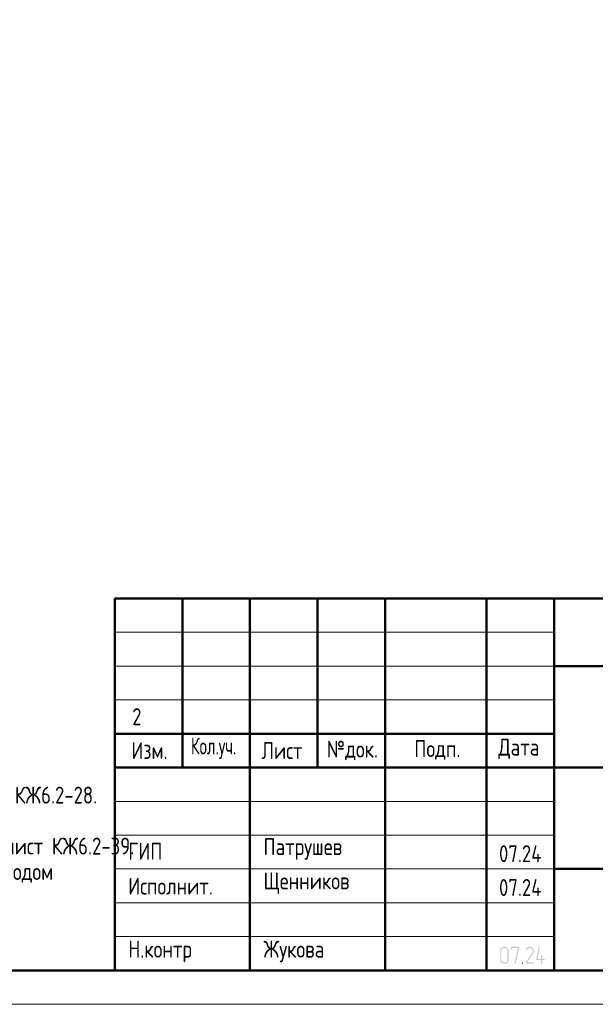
# Model space of a CAD drawing. Header units: millimetres. Extents: x 0 to 43617, y 0 to 29700.
# Tile 8 of 14: x 21595 to 30107, y 0 to 14553. Entities that reach past the tile are written whole.
import ezdxf

# ---------------------------------------------------------------- set-up
doc = ezdxf.new("R2010")
doc.units = ezdxf.units.MM
doc.layers.add('Standard', color=7, linetype='Continuous', lineweight=25)
doc.styles.add('GOST 2.304-81', font='txt')

msp = doc.modelspace()

# ---------------------------------------------------------------- hatches: boundary and pattern name
at = {"layer": 'Standard', "linetype": 'Continuous', "lineweight": 25, "transparency": 33554687}
h = msp.add_hatch(color=7, dxfattribs=at)
h.paths.add_polyline_path([(28825, 655), (28825, 652), (28825, 649), (28825, 647), (28824, 644), (28824, 641), (28823, 639), (28822, 637), (28821, 634), (28820, 632), (28819, 630), (28818, 627), (28816, 625), (28815, 623), (28813, 621), (28812, 619), (28810, 617), (28808, 615), (28806, 613), (28804, 612), (28801, 610), (28799, 609), (28797, 607), (28795, 606), (28792, 605), (28790, 604), (28788, 603), (28785, 603), (28782, 602), (28780, 602), (28777, 602), (28775, 601), (28772, 601), (28754, 601), (28751, 601), (28749, 602), (28746, 602), (28744, 602), (28742, 603), (28739, 603), (28737, 604), (28735, 605), (28732, 606), (28730, 607), (28728, 609), (28726, 610), (28723, 611), (28721, 613), (28719, 615), (28717, 617), (28715, 619), (28713, 621), (28711, 623), (28710, 625), (28708, 627), (28707, 629), (28706, 632), (28705, 634), (28704, 636), (28703, 639), (28702, 641), (28702, 644), (28701, 646), (28701, 649), (28701, 652), (28701, 655), (28701, 797), (28701, 799), (28701, 802), (28701, 804), (28702, 807), (28702, 809), (28703, 812), (28704, 814), (28705, 817), (28706, 819), (28707, 821), (28708, 823), (28709, 826), (28711, 828), (28713, 830), (28714, 832), (28716, 834), (28718, 836), (28720, 838), (28722, 839), (28724, 841), (28727, 842), (28729, 844), (28731, 845), (28733, 846), (28736, 847), (28738, 848), (28741, 848), (28743, 849), (28746, 849), (28749, 850), (28751, 850), (28754, 850), (28772, 850), (28775, 850), (28777, 850), (28780, 849), (28782, 849), (28785, 849), (28787, 848), (28790, 847), (28792, 846), (28794, 845), (28797, 844), (28799, 843), (28801, 841), (28803, 840), (28805, 838), (28807, 836), (28809, 834), (28811, 832), (28813, 830), (28815, 828), (28816, 826), (28818, 824), (28819, 822), (28820, 820), (28821, 817), (28822, 815), (28823, 812), (28824, 810), (28824, 807), (28825, 805), (28825, 802), (28825, 799), (28825, 797)], flags=16)
h.paths.add_polyline_path([(28808, 655), (28808, 797), (28808, 800), (28807, 804), (28806, 807), (28805, 810), (28804, 813), (28802, 816), (28800, 819), (28797, 822), (28794, 824), (28792, 826), (28789, 828), (28785, 830), (28782, 831), (28779, 832), (28775, 832), (28772, 832), (28754, 832), (28750, 832), (28747, 832), (28744, 831), (28740, 830), (28737, 828), (28734, 826), (28731, 824), (28729, 822), (28726, 819), (28724, 816), (28722, 814), (28721, 810), (28720, 807), (28719, 804), (28718, 800), (28718, 797), (28718, 655), (28718, 651), (28719, 648), (28720, 644), (28721, 641), (28723, 638), (28725, 635), (28727, 632), (28729, 630), (28732, 627), (28735, 625), (28738, 623), (28741, 622), (28744, 620), (28747, 620), (28751, 619), (28754, 619), (28772, 619), (28775, 619), (28779, 620), (28782, 620), (28785, 621), (28788, 623), (28791, 625), (28794, 627), (28797, 629), (28800, 632), (28802, 634), (28804, 637), (28805, 641), (28806, 644), (28807, 647), (28808, 651)])
for points in [[(28985, 839), (28932, 608), (28931, 607), (28931, 606), (28930, 605), (28928, 603), (28923, 601), (28921, 601), (28920, 602), (28918, 602), (28917, 603), (28916, 604), (28915, 605), (28915, 605), (28915, 606), (28914, 607), (28914, 608), (28914, 609), (28914, 610), (28914, 612), (28965, 832), (28878, 832), (28878, 815), (28878, 814), (28878, 813), (28878, 812), (28878, 811), (28877, 810), (28877, 809), (28876, 809), (28876, 808), (28875, 807), (28873, 806), (28871, 806), (28869, 806), (28869, 806), (28868, 806), (28868, 806), (28867, 806), (28866, 807), (28865, 807), (28864, 807), (28863, 808), (28863, 808), (28862, 809), (28862, 810), (28861, 811), (28861, 812), (28861, 813), (28861, 814), (28861, 815), (28861, 841), (28861, 842), (28861, 843), (28861, 844), (28861, 845), (28861, 846), (28862, 846), (28862, 847), (28863, 848), (28863, 848), (28864, 849), (28865, 849), (28866, 849), (28866, 850), (28867, 850), (28868, 850), (28870, 850), (28976, 850), (28978, 850), (28980, 849), (28982, 849), (28983, 848), (28984, 847), (28985, 845), (28985, 844), (28985, 842)], [(29189, 601), (29083, 601), (29081, 601), (29080, 602), (29078, 603), (29076, 604), (29075, 606), (29075, 607), (29074, 609), (29074, 611), (29074, 612), (29074, 613), (29075, 614), (29075, 615), (29173, 763), (29177, 770), (29179, 776), (29180, 779), (29181, 782), (29181, 786), (29181, 789), (29181, 791), (29181, 793), (29181, 795), (29180, 798), (29180, 800), (29179, 802), (29179, 804), (29178, 805), (29177, 807), (29176, 809), (29175, 811), (29173, 813), (29172, 814), (29170, 816), (29169, 818), (29167, 819), (29165, 821), (29163, 822), (29162, 823), (29160, 824), (29158, 826), (29156, 827), (29154, 828), (29152, 828), (29150, 829), (29147, 830), (29145, 831), (29143, 831), (29141, 831), (29139, 832), (29136, 832), (29134, 832), (29131, 832), (29128, 831), (29125, 831), (29122, 830), (29119, 829), (29117, 828), (29114, 827), (29111, 825), (29109, 823), (29106, 821), (29104, 819), (29102, 816), (29099, 813), (29098, 809), (29096, 806), (29094, 802), (29094, 800), (29093, 799), (29092, 798), (29091, 798), (29090, 797), (29089, 797), (29088, 796), (29086, 796), (29084, 796), (29083, 797), (29081, 797), (29080, 798), (29079, 799), (29078, 800), (29078, 800), (29078, 801), (29077, 802), (29077, 803), (29077, 804), (29077, 805), (29077, 808), (29078, 811), (29079, 813), (29080, 816), (29082, 818), (29083, 820), (29084, 823), (29085, 825), (29087, 827), (29088, 829), (29090, 831), (29092, 832), (29093, 834), (29095, 836), (29097, 837), (29099, 839), (29101, 840), (29104, 843), (29108, 844), (29112, 846), (29116, 848), (29120, 849), (29124, 849), (29129, 850), (29133, 850), (29136, 850), (29139, 850), (29143, 849), (29146, 849), (29149, 848), (29151, 848), (29154, 847), (29157, 846), (29160, 845), (29163, 843), (29166, 842), (29168, 840), (29171, 839), (29174, 837), (29176, 835), (29179, 833), (29181, 830), (29184, 828), (29186, 825), (29188, 823), (29190, 820), (29191, 818), (29193, 815), (29194, 812), (29196, 810), (29197, 807), (29198, 804), (29198, 801), (29199, 798), (29199, 795), (29200, 792), (29200, 789), (29200, 784), (29199, 780), (29198, 776), (29197, 772), (29196, 770), (29195, 767), (29195, 765), (29193, 763), (29192, 760), (29191, 758), (29189, 755), (29188, 753), (29099, 619), (29189, 619), (29191, 619), (29192, 618), (29194, 618), (29195, 616), (29196, 615), (29197, 613), (29198, 612), (29198, 610), (29198, 609), (29197, 607), (29197, 606), (29195, 604), (29195, 603), (29194, 603), (29194, 602), (29193, 602), (29192, 602), (29191, 601), (29190, 601)], [(29322, 672), (29349, 672), (29351, 672), (29352, 672), (29354, 671), (29355, 670), (29357, 668), (29357, 667), (29358, 665), (29358, 663), (29358, 662), (29358, 660), (29357, 659), (29356, 657), (29355, 657), (29355, 656), (29354, 656), (29353, 655), (29352, 655), (29351, 655), (29350, 655), (29349, 655), (29322, 655), (29322, 610), (29322, 609), (29322, 608), (29322, 607), (29322, 606), (29321, 605), (29321, 605), (29321, 604), (29320, 603), (29319, 602), (29317, 602), (29316, 601), (29314, 601), (29313, 601), (29312, 601), (29312, 601), (29311, 602), (29310, 602), (29309, 602), (29308, 603), (29307, 603), (29307, 604), (29306, 605), (29306, 605), (29305, 606), (29305, 607), (29305, 608), (29305, 609), (29305, 610), (29305, 655), (29243, 655), (29241, 655), (29239, 655), (29237, 656), (29236, 657), (29235, 658), (29234, 660), (29234, 661), (29234, 663), (29234, 665), (29269, 843), (29270, 845), (29270, 846), (29271, 847), (29272, 848), (29278, 850), (29280, 850), (29281, 849), (29283, 849), (29284, 848), (29285, 847), (29285, 846), (29286, 846), (29286, 845), (29287, 844), (29287, 843), (29287, 842), (29287, 841), (29287, 839), (29253, 672), (29305, 672), (29305, 717), (29305, 718), (29305, 720), (29306, 721), (29307, 723), (29308, 724), (29309, 724), (29310, 725), (29310, 725), (29311, 725), (29312, 726), (29313, 726), (29314, 726), (29315, 726), (29317, 725), (29318, 725), (29320, 723), (29320, 723), (29321, 722), (29321, 721), (29322, 721), (29322, 720), (29322, 719), (29322, 718), (29322, 717)], [(29029, 619), (29031, 619), (29033, 618), (29034, 618), (29035, 616), (29037, 615), (29037, 613), (29038, 612), (29038, 610), (29038, 609), (29038, 607), (29037, 606), (29036, 604), (29035, 603), (29035, 603), (29034, 602), (29033, 602), (29032, 602), (29031, 601), (29030, 601), (29029, 601), (29027, 601), (29026, 602), (29024, 603), (29023, 604), (29022, 605), (29021, 607), (29020, 608), (29020, 610), (29020, 611), (29021, 613), (29022, 614), (29023, 616), (29023, 616), (29024, 617), (29024, 618), (29025, 618), (29026, 619), (29027, 619), (29028, 619)]]:
    msp.add_hatch(color=7, dxfattribs=at).paths.add_polyline_path(points, flags=16)

# ---------------------------------------------------------------- linework, layer by layer
at = {"layer": 'Standard', "color": 7, "linetype": 'Continuous', "lineweight": 50, "transparency": 33554687}
for p, q in [((23000, 500), (23000, 6000)), ((23000, 6000), (41500, 6000)), ((24000, 3500), (24000, 6000)), ((25000, 500), (25000, 6000)), ((26000, 3500), (26000, 6000)), ((27000, 500), (27000, 6000)), ((28500, 500), (28500, 6000)), ((29500, 500), (29500, 6000)), ((29500, 5000), (41500, 5000)), ((23000, 4000), (29500, 4000)), ((23000, 4000), (29500, 4000)), ((23000, 3500), (29500, 3500)), ((23000, 3500), (29500, 3500)), ((29500, 3500), (41500, 3500)), ((29500, 2000), (41500, 2000))]:
    msp.add_line(p, q, dxfattribs=at)
at = {"layer": 'Standard', "color": 7, "linetype": 'Continuous', "lineweight": 13, "transparency": 33554687}
for p, q in [((23000, 5500), (29500, 5500)), ((23000, 5000), (29500, 5000)), ((23000, 4500), (29500, 4500)), ((23000, 3000), (29500, 3000)), ((23000, 2500), (29500, 2500)), ((23000, 2500), (29500, 2500)), ((23000, 2000), (29500, 2000)), ((23000, 2000), (29500, 2000)), ((23000, 1500), (29500, 1500)), ((23000, 1000), (29500, 1000))]:
    msp.add_line(p, q, dxfattribs=at)
at = {"layer": 'Standard', "color": 7, "linetype": 'Continuous', "lineweight": 25, "transparency": 33554687}
msp.add_line((23000, 500), (41500, 500), dxfattribs=at)
msp.add_line((23000, 500), (41500, 500), dxfattribs=at)
msp.add_line((23000, 500), (41500, 500), dxfattribs=at)
at = {"layer": 'Standard', "color": 7, "linetype": 'Continuous', "lineweight": 13, "transparency": 33554687}
msp.add_lwpolyline([(0, 0), (42000, 0), (42000, 29700), (0, 29700), (0, 0)], close=True, dxfattribs=at)
at = {"layer": 'Standard', "color": 7, "linetype": 'Continuous', "lineweight": 50, "transparency": 33554687}
msp.add_lwpolyline([(2000, 29200), (41500, 29200), (41500, 500), (2000, 500), (2000, 29200)], close=True, dxfattribs=at)

# ---------------------------------------------------------------- texts
at = {"layer": 'Standard', "color": 7, "linetype": 'Continuous', "lineweight": 18, "transparency": 33554687, "insert": (23327, 4250), "char_height": 250, "width": 283.33, "attachment_point": 5, "style": 'GOST 2.304-81'}
msp.add_mtext('\\A1;{\\fGOST 2.304-81|i0|b0;\\H250.000000;\\W1.000000;\\C7;2}\\P', dxfattribs=at)
at = {"layer": 'Standard', "color": 7, "linetype": 'Continuous', "lineweight": 25, "transparency": 33554687, "char_height": 250, "attachment_point": 7, "style": 'GOST 2.304-81'}
for s, insert, width in [('Изм.', (23248, 3625), 631.15), ('Лист', (25171, 3625), 782.23), ('№док.', (26135, 3607), 853.39), ('Подп.', (27431, 3614), 764.53), ('Дата', (28673, 3625), 782.23), ('\\W0.83;Кол.уч.', (24127, 3625), 799.96), ('ГИП', (23200, 2137), 586.81), ('Патрушев', (25200, 2137), 1386.36), ('07.24', (28683, 2101), 817.62), ('Исполнит.', (23200, 1622), 1386.36), ('Щенников', (25200, 1631), 1333.08), ('07.24', (28683, 1601), 817.62), ('Н.контр', (23200, 622), 1102.09), ('Жукова', (25200, 622), 1031.11)]:
    msp.add_mtext(s, dxfattribs=dict(at, insert=insert, width=width))
at = {"layer": 'Standard', "color": 7, "linetype": 'Continuous', "lineweight": 25, "transparency": 33554687, "insert": (12069, 3217), "char_height": 250, "width": 13566.88, "attachment_point": 1, "line_spacing_factor": 0.903614}
msp.add_mtext('\\A1;{\\fGOST 2.304-81|i0|b0;\\H250.000000;\\W1.000000;\\C7;1. Общие указания см. листы КЖ6.2-1. Ведомость расхода стали см. лист КЖ6.2-28.}\\P{\\fGOST 2.304-81|i0|b0;\\H250.000000;\\W1.000000;\\C7;2. Спецификацию элементов, ведомость деталей см. листы КЖ6.2-28.}\\P{\\fGOST 2.304-81|i0|b0;\\H250.000000;\\W1.000000;\\C7;3. Сечения по плите перекрытия см. лист КЖ6.2-39. Детали плана см. лист КЖ6.2-39.}\\P{\\fGOST 2.304-81|i0|b0;\\H250.000000;\\W1.000000;\\C7;4. Проемы размерами до 300х300 - допускается выполнять по месту, методом}\\P{\\fGOST 2.304-81|i0|b0;\\H250.000000;\\W1.000000;\\C7;алмазного бурения.}\\P', dxfattribs=at)

doc.saveas('drawing.dxf')
